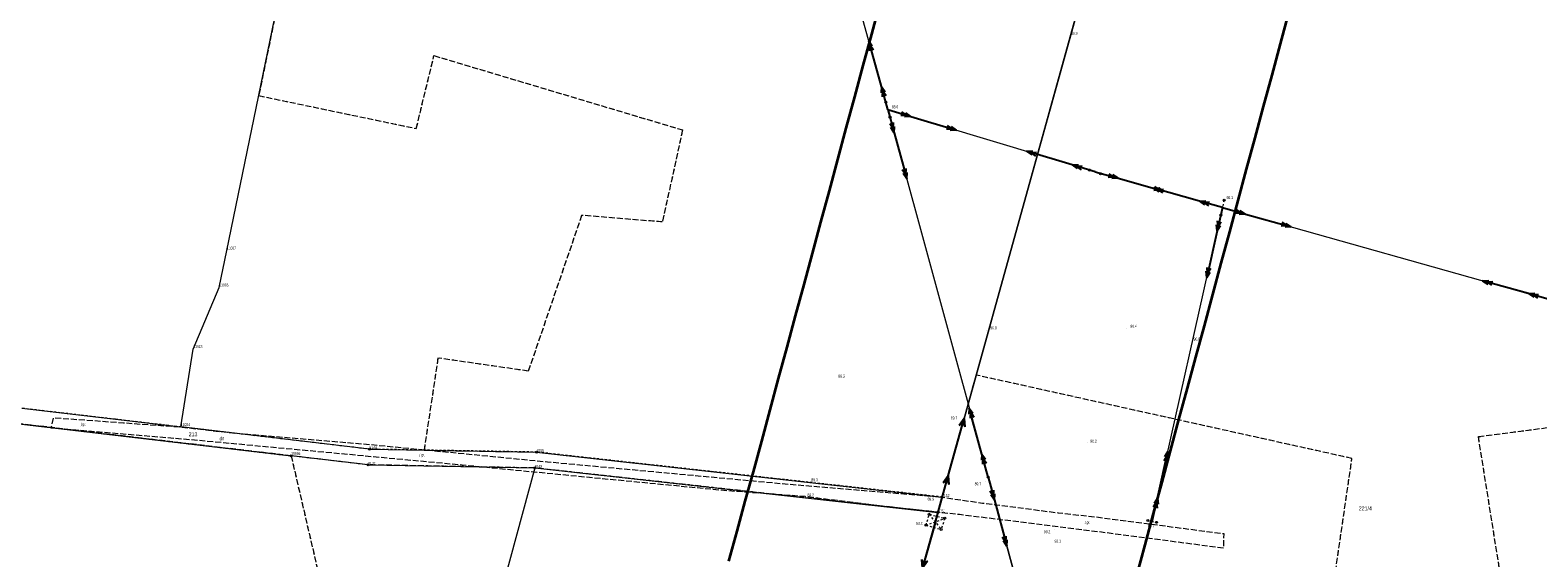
# Model space of a CAD drawing. Header units: metres. Extents: x 6524698 to 6533081, y 5883213 to 5896811.
# Tile 94 of 131: x 6526691 to 6527071, y 5894141 to 5894274. Entities that reach past the tile are written whole.
import ezdxf
from ezdxf.enums import TextEntityAlignment as Align

# ---------------------------------------------------------------- set-up
doc = ezdxf.new("R2010")
doc.units = ezdxf.units.M
for name, pattern in [('mapa zasadnicza$0$1.5_0.5', [2, 1.5, -0.5]), ('mapa zasadnicza$0$219-500', [0]), ('mapa zasadnicza$0$egkk-500', [2, 1.5, -0.5]), ('mapa zasadnicza$0$egug-500', [1, 0.5, -0.5]), ('mapa zasadnicza$0$suep_sn_500', [0]), ('mapa zasadnicza$0$suep_wn_500', [0]), ('mapa zasadnicza$0$supp_500', [1, 0.5, -0.5])]:
    doc.linetypes.add(name, pattern=pattern)
for name, color, linetype in [('mapa zasadnicza$0$000 Inne (niezydentyfikowane)', 7, 'Continuous'), ('mapa zasadnicza$0$202-punkt graniczny', 7, 'Continuous'), ('mapa zasadnicza$0$202-punkt graniczny-Atr103', 7, 'Continuous'), ('mapa zasadnicza$0$203-punkt graniczny', 7, 'Continuous'), ('mapa zasadnicza$0$203-punkt graniczny-Atr103', 7, 'Continuous'), ('mapa zasadnicza$0$210-oznaczenie konturu użytku gruntowego', 7, 'Continuous'), ('mapa zasadnicza$0$211-numer działki ewidencyjnej', 7, 'Continuous'), ('mapa zasadnicza$0$217-kontur klasyfikacyjny', 7, 'Continuous'), ('mapa zasadnicza$0$218-kontur użytku gruntowego', 7, 'Continuous'), ('mapa zasadnicza$0$219-działka ewidencyjna', 7, 'Continuous'), ('mapa zasadnicza$0$jezdnia', 7, 'Continuous'), ('mapa zasadnicza$0$jezdnia-Atr17', 7, 'Continuous'), ('mapa zasadnicza$0$pikieta naturalna', 7, 'Continuous'), ('mapa zasadnicza$0$pikieta naturalna-Atr2', 7, 'Continuous'), ('mapa zasadnicza$0$przewód elektroenergetyczny wysokiego napięcia', 7, 'Continuous'), ('mapa zasadnicza$0$przewód elektroenergetyczny średniego napięcia', 7, 'Continuous'), ('mapa zasadnicza$0$słup przewodów napowietrznych', 7, 'Continuous')]:
    doc.layers.add(name, color=color, linetype=linetype)
doc.styles.add('mapa zasadnicza$0$STANDARD', font='Working1250', dxfattribs={"width": 0.75})

# ---------------------------------------------------------------- blocks, each defined once
blk = doc.blocks.new('mapa zasadnicza$0$202')
at = {"color": 0, "linetype": 'Continuous', "lineweight": 0}
blk.add_circle((0, 0), 0.25, dxfattribs=at)
blk = doc.blocks.new('mapa zasadnicza$0$203')
at = {"linetype": 'Continuous', "lineweight": 0}
h = blk.add_hatch(color=0, dxfattribs=at)
edge = h.paths.add_edge_path()
edge.add_arc((0, 0), 0.045, 0, 360)
blk = doc.blocks.new('mapa zasadnicza$0$PW01')
at = {"linetype": 'Continuous', "lineweight": 13}
h = blk.add_hatch(color=0, dxfattribs=at)
edge = h.paths.add_edge_path()
edge.add_arc((0, 0), 0.045, 0, 360)
blk = doc.blocks.new('mapa zasadnicza$0$US15')
at = {"color": 0, "linetype": 'Continuous', "lineweight": 13}
blk.add_circle((0, 0), 0.25, dxfattribs=at)
blk = doc.blocks.new('mapa zasadnicza$0$SUEP3')
at = {"color": 0, "linetype": 'Continuous'}
for p, q in [((0, 0), (12.003, 0)), ((12.003, 0), (10.003, 0.75)), ((10.003, 0.75), (11.003, 0)), ((12.003, 0), (10.003, -0.75)), ((11.003, 0), (10.003, -0.75)), ((12.003, 0), (27.003, 0)), ((27.003, 0), (25.003, 0.75)), ((25.003, 0.75), (26.003, 0)), ((27.003, 0), (25.003, -0.75)), ((26.003, 0), (25.003, -0.75))]:
    blk.add_line(p, q, dxfattribs=at)
blk = doc.blocks.new('mapa zasadnicza$0$SM05')
at = {"color": 0, "linetype": 'Continuous', "lineweight": 13}
blk.add_circle((0, 0), 0.25, dxfattribs=at)
blk = doc.blocks.new('mapa zasadnicza$0$SUEP2')
at = {"color": 0, "linetype": 'Continuous'}
for p, q in [((0, 0), (6.027, 0)), ((5.027, 0), (3.527, 0.5)), ((5.027, 0), (3.527, -0.5)), ((6.027, 0), (4.527, 0.5)), ((6.027, 0), (4.527, -0.5)), ((6.027, 0), (18.027, 0)), ((17.027, 0), (15.527, 0.5)), ((17.027, 0), (15.527, -0.5)), ((18.027, 0), (16.527, 0.5)), ((18.027, 0), (16.527, -0.5))]:
    blk.add_line(p, q, dxfattribs=at)

msp = doc.modelspace()

# ---------------------------------------------------------------- linework, layer by layer
at = {"layer": 'mapa zasadnicza$0$000 Inne (niezydentyfikowane)', "color": 7, "linetype": 'Continuous', "lineweight": 35, "flags": 128}
for points in [[(6526866.64, 5894139.981), (6526868.727, 5894147.515), (6526870.815, 5894155.049), (6526872.861, 5894162.435), (6526874.953, 5894170.168), (6526877.084, 5894178.05), (6526879.216, 5894185.932), (6526881.347, 5894193.814), (6526883.479, 5894201.696), (6526885.611, 5894209.578), (6526887.742, 5894217.46), (6526889.874, 5894225.342), (6526892.005, 5894233.224), (6526894.137, 5894241.105), (6526896.269, 5894248.987), (6526898.4, 5894256.869), (6526900.532, 5894264.751), (6526902.663, 5894272.633), (6526904.795, 5894280.515)], [(6527007.722, 5894278.054), (6527005.59, 5894270.172), (6527003.459, 5894262.29), (6527001.327, 5894254.409), (6526999.195, 5894246.527), (6526997.064, 5894238.645), (6526994.932, 5894230.763), (6526992.801, 5894222.881), (6526990.669, 5894214.999), (6526988.538, 5894207.117), (6526986.406, 5894199.235), (6526984.274, 5894191.353), (6526982.143, 5894183.472), (6526980.011, 5894175.59), (6526977.88, 5894167.708), (6526975.748, 5894159.826), (6526973.616, 5894151.944), (6526971.485, 5894144.062), (6526969.313, 5894136.032)]]:
    msp.add_lwpolyline(points, dxfattribs=at)
at = {"layer": 'mapa zasadnicza$0$217-kontur klasyfikacyjny', "color": 92, "linetype": 'mapa zasadnicza$0$egkk-500', "lineweight": 18, "flags": 128}
for points in [[(6526756.2, 5894296.05), (6526748.19, 5894257.17)], [(6526787.89, 5894248.9), (6526792.36, 5894267.24)], [(6526792.36, 5894267.24), (6526855.01, 5894248.53)], [(6526748.19, 5894257.17), (6526787.89, 5894248.9)], [(6526855.01, 5894248.53), (6526849.9, 5894225.36)], [(6526829.57, 5894227.03), (6526816.13, 5894187.81)], [(6526849.9, 5894225.36), (6526829.57, 5894227.03)], [(6526793.35, 5894191.1), (6526789.87, 5894167.91)], [(6526816.13, 5894187.81), (6526793.35, 5894191.1)], [(6526928.96, 5894186.81), (6526920.41, 5894156.1)], [(6527023.7, 5894165.81), (6526928.96, 5894186.81)], [(6527055.56, 5894171.32), (6527153.02, 5894183.98)], [(6526756.36, 5894166.48), (6526687.71, 5894174.57)], [(6527068.71, 5894088.92), (6527055.56, 5894171.32)], [(6526756.36, 5894166.48), (6526785.05, 5894042.85)], [(6526775.74, 5894164.2), (6526756.36, 5894166.48)], [(6526789.87, 5894167.91), (6526818.23, 5894167.42)], [(6526818.23, 5894167.42), (6526920.41, 5894156.1)], [(6526817.76, 5894163.42), (6526775.74, 5894164.2)], [(6526919.33, 5894152.24), (6526817.76, 5894163.42)], [(6527019.25, 5894135.33), (6527023.7, 5894165.81)], [(6526920.41, 5894156.1), (6526919.33, 5894152.24)]]:
    msp.add_lwpolyline(points, dxfattribs=at)
at = {"layer": 'mapa zasadnicza$0$218-kontur użytku gruntowego', "color": 3, "linetype": 'mapa zasadnicza$0$egug-500', "lineweight": 18, "flags": 128}
for points in [[(6526756.2, 5894296.05), (6526748.19, 5894257.17)], [(6526787.89, 5894248.9), (6526792.36, 5894267.24)], [(6526792.36, 5894267.24), (6526855.01, 5894248.53)], [(6526748.19, 5894257.17), (6526787.89, 5894248.9)], [(6526855.01, 5894248.53), (6526849.9, 5894225.36)], [(6526829.57, 5894227.03), (6526816.13, 5894187.81)], [(6526849.9, 5894225.36), (6526829.57, 5894227.03)], [(6526793.35, 5894191.1), (6526789.87, 5894167.91)], [(6526816.13, 5894187.81), (6526793.35, 5894191.1)], [(6526928.96, 5894186.81), (6526920.41, 5894156.1)], [(6527023.7, 5894165.81), (6526928.96, 5894186.81)], [(6527055.56, 5894171.32), (6527153.02, 5894183.98)], [(6526712.01, 5894175.69), (6526688.48, 5894178.46)], [(6526687.71, 5894174.57), (6526756.36, 5894166.48)], [(6526728.54, 5894173.75), (6526712.01, 5894175.69)], [(6526756.17, 5894170.5), (6526728.54, 5894173.75)], [(6526776.09, 5894168.15), (6526756.17, 5894170.5)], [(6527068.71, 5894088.92), (6527055.56, 5894171.32)], [(6526756.36, 5894166.48), (6526785.05, 5894042.85)], [(6526775.74, 5894164.2), (6526756.36, 5894166.48)], [(6526778.14, 5894168.12), (6526776.09, 5894168.15)], [(6526789.87, 5894167.91), (6526778.14, 5894168.12)], [(6526818.23, 5894167.42), (6526789.87, 5894167.91)], [(6526920.41, 5894156.1), (6526818.23, 5894167.42)], [(6526817.76, 5894163.42), (6526775.74, 5894164.2)], [(6526919.33, 5894152.24), (6526817.76, 5894163.42)], [(6527019.25, 5894135.33), (6527023.7, 5894165.81)], [(6526920.41, 5894156.1), (6526919.33, 5894152.24)]]:
    msp.add_lwpolyline(points, dxfattribs=at)
at = {"layer": 'mapa zasadnicza$0$219-działka ewidencyjna', "color": 7, "linetype": 'mapa zasadnicza$0$219-500', "lineweight": 18, "flags": 128}
for points in [[(6526974.5, 5894350.39), (6526920.41, 5894156.1)], [(6526740.15, 5894218.19), (6526756.2, 5894296.05)], [(6526738.24, 5894208.89), (6526740.15, 5894218.19)], [(6526731.69, 5894193.37), (6526738.24, 5894208.89)], [(6526728.54, 5894173.75), (6526731.69, 5894193.37)], [(6526688.48, 5894178.46), (6526728.54, 5894173.75)], [(6526687.71, 5894174.57), (6526756.36, 5894166.48)], [(6526776.09, 5894168.15), (6526728.54, 5894173.75)], [(6526775.74, 5894164.2), (6526756.36, 5894166.48)], [(6526776.09, 5894168.15), (6526818.23, 5894167.42)], [(6526818.23, 5894167.42), (6526920.41, 5894156.1)], [(6526775.74, 5894164.2), (6526817.76, 5894163.42)], [(6526817.76, 5894163.42), (6526785.05, 5894042.85)], [(6526817.76, 5894163.42), (6526919.33, 5894152.24)], [(6526919.33, 5894152.24), (6526920.41, 5894156.1)], [(6526880.63, 5894013.81), (6526919.33, 5894152.24)]]:
    msp.add_lwpolyline(points, dxfattribs=at)
at = {"layer": 'mapa zasadnicza$0$jezdnia', "color": 7, "linetype": 'mapa zasadnicza$0$1.5_0.5', "lineweight": 18, "flags": 128}
msp.add_lwpolyline([(6526919.64, 5894156.16), (6526930.6, 5894154.59), (6526949.65, 5894152.14), (6526958.9, 5894151.13), (6526991.37, 5894146.89), (6526991.28, 5894143.22), (6526961.71, 5894147.09), (6526924.82, 5894151.67), (6526904.3, 5894153.91), (6526885.87, 5894156.2), (6526865.42, 5894157.73), (6526799.5, 5894164.12), (6526732.84, 5894170.34), (6526695.92, 5894173.47), (6526696.51, 5894176.09), (6526714.09, 5894174.8), (6526728.52, 5894173.74), (6526741.61, 5894172.25), (6526776.47, 5894169.31), (6526820.93, 5894164.98), (6526879.75, 5894159.53)], close=True, dxfattribs=at)
at = {"layer": 'mapa zasadnicza$0$przewód elektroenergetyczny wysokiego napięcia', "color": 1, "linetype": 'mapa zasadnicza$0$suep_wn_500', "lineweight": 18, "flags": 128}
for points in [[(6526918.71, 5894149.85), (6527004.69, 5894459.15)], [(6527004.69, 5894459.15), (6526918.71, 5894149.85)], [(6526837.44, 5893856.5), (6526918.71, 5894149.85)]]:
    msp.add_lwpolyline(points, dxfattribs=at)
at = {"layer": 'mapa zasadnicza$0$przewód elektroenergetyczny średniego napięcia', "color": 1, "linetype": 'mapa zasadnicza$0$suep_sn_500', "lineweight": 18, "flags": 128}
for points in [[(6526906.76, 5894253.64), (6526890.96, 5894310.58)], [(6526906.76, 5894253.64), (6526958.96, 5894237.98)], [(6526906.76, 5894253.64), (6526932.01, 5894161.12)], [(6526958.96, 5894237.98), (6526991.05, 5894228.97)], [(6526973.34, 5894149.97), (6526991.05, 5894228.97)], [(6526991.05, 5894228.97), (6527073.98, 5894205.7)], [(6526932.01, 5894161.12), (6526946.99, 5894106.08)], [(6526946.99, 5894106.08), (6526932.01, 5894161.12)]]:
    msp.add_lwpolyline(points, dxfattribs=at)
at = {"layer": 'mapa zasadnicza$0$słup przewodów napowietrznych', "color": 7, "linetype": 'mapa zasadnicza$0$supp_500', "lineweight": 18, "flags": 128}
for points in [[(6526906.24, 5894255.53), (6526907.28, 5894251.75)], [(6526957.57, 5894238.44), (6526960.35, 5894237.52)], [(6526991.46, 5894230.82), (6526990.64, 5894227.11)], [(6526916.35, 5894149), (6526917.15, 5894151.74), (6526921.06, 5894150.75), (6526920.18, 5894147.95)], [(6526917.15, 5894151.74), (6526920.18, 5894147.95)], [(6526916.35, 5894149), (6526921.06, 5894150.75)], [(6526916.35, 5894149), (6526920.18, 5894147.95)], [(6526972.22, 5894150.2), (6526974.46, 5894149.73)]]:
    msp.add_lwpolyline(points, dxfattribs=at)

# ---------------------------------------------------------------- block references
at = {"layer": 'mapa zasadnicza$0$202-punkt graniczny', "color": 7, "linetype": 'Continuous', "lineweight": 18}
for p in [(6526756.36, 5894166.48), (6526776.09, 5894168.15), (6526818.23, 5894167.42), (6526775.74, 5894164.2), (6526817.76, 5894163.42), (6526920.41, 5894156.1), (6526919.33, 5894152.24)]:
    msp.add_blockref('mapa zasadnicza$0$202', p, dxfattribs=at)
at = {"layer": 'mapa zasadnicza$0$203-punkt graniczny', "color": 7, "linetype": 'Continuous', "lineweight": 18}
for p in [(6526740.15, 5894218.19), (6526738.24, 5894208.89), (6526731.69, 5894193.37), (6526728.54, 5894173.75)]:
    msp.add_blockref('mapa zasadnicza$0$203', p, dxfattribs=at)
at = {"layer": 'mapa zasadnicza$0$pikieta naturalna', "color": 7, "linetype": 'Continuous', "lineweight": 13}
for p, rotation in [((6526951.86, 5894271.85), 359.852), ((6526906.68, 5894253.7), 359.923), ((6526991.46, 5894230.82), 359.773), ((6526931.59, 5894198.07), 359.813), ((6526966.79, 5894198.61), 359.813), ((6526982.84, 5894195.44), 0.032), ((6526893.52, 5894186.07), 0.013), ((6526925.09, 5894175.65), 359.964), ((6526956.95, 5894169.75), 359.772), ((6526886.51, 5894159.98), 359.768), ((6526931.32, 5894160.1), 359.948), ((6526885.87, 5894156.2), 0.024), ((6526919.66, 5894154.97), 359.949), ((6526916.35, 5894149), 359.941), ((6526948.63, 5894147.87), 0.133), ((6526972.22, 5894150.2), 0.289), ((6526948.01, 5894144.69), 0.032)]:
    msp.add_blockref('mapa zasadnicza$0$PW01', p, dxfattribs=dict(at, rotation=rotation))
at = {"layer": 'mapa zasadnicza$0$przewód elektroenergetyczny wysokiego napięcia', "color": 1, "linetype": 'Continuous', "lineweight": 18}
for rotation in [74.46499999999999, 254.515]:
    msp.add_blockref('mapa zasadnicza$0$SUEP3', (6526918.71, 5894149.85), dxfattribs=dict(at, rotation=rotation))
at = {"layer": 'mapa zasadnicza$0$przewód elektroenergetyczny średniego napięcia', "color": 1, "linetype": 'Continuous', "lineweight": 18}
for p, rotation in [((6526906.76, 5894253.64), 105.509), ((6526906.76, 5894253.64), 285.265), ((6526906.76, 5894253.64), 343.301), ((6526958.96, 5894237.98), 163.301), ((6526958.96, 5894237.98), 344.317), ((6526991.05, 5894228.97), 164.317), ((6526991.05, 5894228.97), 257.364), ((6526991.05, 5894228.97), 344.326), ((6527073.98, 5894205.7), 164.326), ((6526932.01, 5894161.12), 105.265), ((6526973.34, 5894149.97), 77.36399999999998), ((6526932.01, 5894161.12), 285.2250000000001)]:
    msp.add_blockref('mapa zasadnicza$0$SUEP2', p, dxfattribs=dict(at, rotation=rotation))
at = {"layer": 'mapa zasadnicza$0$słup przewodów napowietrznych', "color": 7, "linetype": 'Continuous', "lineweight": 18}
for name, p in [('mapa zasadnicza$0$SM05', (6526906.24, 5894255.53)), ('mapa zasadnicza$0$SM05', (6526907.28, 5894251.75)), ('mapa zasadnicza$0$SM05', (6526957.57, 5894238.44)), ('mapa zasadnicza$0$SM05', (6526960.35, 5894237.52)), ('mapa zasadnicza$0$SM05', (6526991.46, 5894230.82)), ('mapa zasadnicza$0$SM05', (6526990.64, 5894227.11)), ('mapa zasadnicza$0$US15', (6526932.01, 5894161.12)), ('mapa zasadnicza$0$SM05', (6526917.15, 5894151.74)), ('mapa zasadnicza$0$SM05', (6526921.06, 5894150.75)), ('mapa zasadnicza$0$SM05', (6526916.35, 5894149)), ('mapa zasadnicza$0$SM05', (6526920.18, 5894147.95)), ('mapa zasadnicza$0$SM05', (6526972.22, 5894150.2)), ('mapa zasadnicza$0$SM05', (6526974.46, 5894149.73))]:
    msp.add_blockref(name, p, dxfattribs=at)

# ---------------------------------------------------------------- texts
at = {"layer": 'mapa zasadnicza$0$202-punkt graniczny-Atr103', "color": 7, "style": 'mapa zasadnicza$0$STANDARD', "width": 0.667}
msp.add_text('10966', height=0.75, dxfattribs=at).set_placement((6526756.36, 5894166.48), align=Align.BOTTOM_LEFT)
for s, p in [('8148', (6526776.09, 5894168.15)), ('8150', (6526818.23, 5894167.42)), ('8147', (6526775.74, 5894164.2)), ('8149', (6526817.76, 5894163.42)), ('8152', (6526920.41, 5894156.1)), ('8151', (6526919.33, 5894152.24))]:
    msp.add_text(s, height=0.75, dxfattribs=at).set_placement(p)
at = {"layer": 'mapa zasadnicza$0$203-punkt graniczny-Atr103', "color": 7, "style": 'mapa zasadnicza$0$STANDARD', "width": 0.667}
for s, p in [('11007', (6526740.15, 5894218.19)), ('11006', (6526738.24, 5894208.89)), ('11005', (6526731.69, 5894193.37)), ('11004', (6526728.54, 5894173.75))]:
    msp.add_text(s, height=0.75, dxfattribs=at).set_placement(p, align=Align.BOTTOM_LEFT)
at = {"layer": 'mapa zasadnicza$0$210-oznaczenie konturu użytku gruntowego', "color": 3, "linetype": 'Continuous', "lineweight": 18, "style": 'mapa zasadnicza$0$STANDARD', "width": 0.79}
msp.add_text('dr', height=1, dxfattribs=at).set_placement((6526738.3, 5894170.36))
at = {"layer": 'mapa zasadnicza$0$211-numer działki ewidencyjnej', "color": 7, "linetype": 'Continuous', "lineweight": 18, "style": 'mapa zasadnicza$0$STANDARD', "width": 0.79}
for s, p in [('213', (6526730.54, 5894171.41)), ('221/4', (6527025.41, 5894152.74))]:
    msp.add_text(s, height=1, dxfattribs=at).set_placement(p)
at = {"layer": 'mapa zasadnicza$0$jezdnia-Atr17', "color": 7, "style": 'mapa zasadnicza$0$STANDARD', "width": 0.667}
for rotation, p in [(357.633, (6526703.33, 5894174.14)), (354.583, (6526788.69, 5894166.42)), (352.195, (6526956.39, 5894149.51))]:
    msp.add_text('j.gr.', height=0.75, rotation=rotation, dxfattribs=at).set_placement(p)
at = {"layer": 'mapa zasadnicza$0$pikieta naturalna-Atr2', "color": 7, "style": 'mapa zasadnicza$0$STANDARD', "width": 0.667}
for s, p in [('90.9', (6526952.9, 5894272.47)), ('88.6', (6526907.73, 5894253.98)), ('90.1', (6526992.09, 5894231.12)), ('90.0', (6526932.54, 5894198.33)), ('90.4', (6526967.86, 5894198.72)), ('90.0', (6526983.79, 5894195.49)), ('88.5', (6526894.26, 5894186.16)), ('89.7', (6526922.6, 5894175.64)), ('90.2', (6526957.74, 5894169.77)), ('89.0', (6526887.47, 5894160.06)), ('89.7', (6526928.61, 5894159.06)), ('89.2', (6526886.49, 5894156.25)), ('89.9', (6526916.75, 5894155.23)), ('90.0', (6526913.87, 5894149.1)), ('90.2', (6526946.06, 5894146.98)), ('90.7', (6526972.23, 5894148.49)), ('90.1', (6526948.73, 5894144.61))]:
    msp.add_text(s, height=0.75, dxfattribs=at).set_placement(p)

doc.saveas('drawing.dxf')
